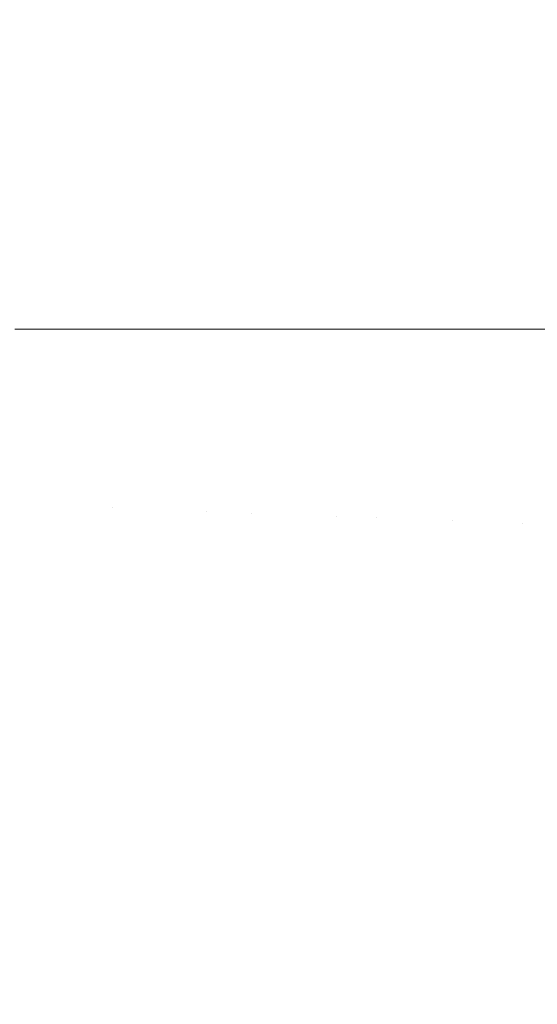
# Model space of a CAD drawing. Header units: centimetres. Extents: x -21.6 to 22.7, y 3.4 to 5.2.
# Tile 234 of 256: x 7.8102 to 7.8261, y 3.8795 to 3.9097. Entities that reach past the tile are written whole.
import ezdxf

# ---------------------------------------------------------------- set-up
doc = ezdxf.new("R2010")
doc.units = ezdxf.units.CM
doc.header["$LTSCALE"] = 2.54
doc.layers.add('Lucido design-1', color=7, linetype='Continuous')

# ---------------------------------------------------------------- blocks, each defined once
blk = doc.blocks.new('Gruppo-4-1')
at = {"color": 7, "linetype": 'Continuous', "lineweight": 9}
blk.add_3dface([(-21.503423, 5.100212, -1872.215514), (-21.503423, 3.500212, -1872.215514), (22.630348, 3.500212, -1872.215514), (22.630348, 5.100212, -1872.215514)], dxfattribs=at)
for points, invisible_edges in [([(22.630348, 5.100212, -1873.015514), (22.630348, 3.500212, -1873.015514), (7.686575, 3.600896, -1873.015514), (7.695257, 3.601786, -1873.015514)], 10), ([(22.630348, 5.100212, -1873.015514), (7.695257, 3.601786, -1873.015514), (7.700788, 3.602588, -1873.015514)], 9), ([(7.700788, 3.602588, -1873.015514), (7.70392, 3.603043, -1873.015514), (22.630348, 5.100212, -1873.015514)], 10), ([(22.630348, 5.100212, -1873.015514), (7.70392, 3.603043, -1873.015514), (7.712563, 3.604668, -1873.015514)], 9), ([(22.630348, 5.100212, -1873.015514), (7.712563, 3.604668, -1873.015514), (7.721183, 3.606664, -1873.015514)], 9), ([(22.630348, 5.100212, -1873.015514), (7.721183, 3.606664, -1873.015514), (7.729779, 3.609037, -1873.015514)], 9), ([(22.630348, 5.100212, -1873.015514), (7.729779, 3.609037, -1873.015514), (7.738348, 3.611789, -1873.015514)], 9), ([(22.630348, 5.100212, -1873.015514), (7.738348, 3.611789, -1873.015514), (7.746887, 3.614929, -1873.015514)], 9), ([(22.630348, 5.100212, -1873.015514), (7.746887, 3.614929, -1873.015514), (7.755389, 3.618463, -1873.015514)], 9), ([(22.630348, 5.100212, -1873.015514), (7.755389, 3.618463, -1873.015514), (7.760056, 3.620633, -1873.015514)], 9), ([(7.760056, 3.620633, -1873.015514), (7.763851, 3.622398, -1873.015514), (22.630348, 5.100212, -1873.015514)], 10), ([(22.630348, 5.100212, -1873.015514), (7.763851, 3.622398, -1873.015514), (7.772266, 3.626742, -1873.015514)], 9), ([(22.630348, 5.100212, -1873.015514), (7.772266, 3.626742, -1873.015514), (7.780626, 3.631505, -1873.015514)], 9), ([(22.630348, 5.100212, -1873.015514), (7.780626, 3.631505, -1873.015514), (7.788922, 3.636696, -1873.015514)], 9), ([(22.630348, 5.100212, -1873.015514), (7.788922, 3.636696, -1873.015514), (7.797144, 3.642325, -1873.015514)], 9), ([(22.630348, 5.100212, -1873.015514), (7.797144, 3.642325, -1873.015514), (7.80528, 3.6484, -1873.015514)], 9), ([(22.630348, 5.100212, -1873.015514), (7.80528, 3.6484, -1873.015514), (7.811701, 3.653619, -1873.015514)], 9), ([(7.809166, 5.100212, -1872.641955), (7.811682, 5.100212, -1872.644862), (7.811682, 3.900212, -1872.644862), (7.810078, 3.900212, -1872.643009)], 10), ([(7.811682, 5.100212, -1872.644862), (7.814129, 5.100212, -1872.647939), (7.814129, 3.900212, -1872.647939), (7.813119, 3.900212, -1872.64667)], 10), ([(7.813119, 3.900212, -1872.64667), (7.811682, 3.900212, -1872.644862), (7.811682, 5.100212, -1872.644862)], 10), ([(7.811701, 3.653619, -1873.015514), (7.813317, 3.654932, -1873.015514), (22.630348, 5.100212, -1873.015514)], 10), ([(22.630348, 5.100212, -1873.015514), (7.813317, 3.654932, -1873.015514), (7.821238, 3.66193, -1873.015514)], 9), ([(7.814129, 5.100212, -1872.647939), (7.816498, 5.100212, -1872.651187), (7.816498, 3.900212, -1872.651187), (7.816002, 3.900212, -1872.650508)], 10), ([(7.816002, 3.900212, -1872.650508), (7.814129, 3.900212, -1872.647939), (7.814129, 5.100212, -1872.647939)], 10), ([(7.816498, 5.100212, -1872.651187), (7.81878, 5.100212, -1872.654605), (7.81878, 3.900212, -1872.654605), (7.818716, 3.900212, -1872.654509)], 10), ([(7.818716, 3.900212, -1872.654509), (7.816498, 3.900212, -1872.651187), (7.816498, 5.100212, -1872.651187)], 10), ([(7.81878, 3.900212, -1872.654605), (7.81878, 5.100212, -1872.654605), (7.819801, 5.100212, -1872.656279)], 9), ([(7.819801, 5.100212, -1872.656279), (7.820966, 5.100212, -1872.658192), (7.820966, 3.900212, -1872.658192), (7.81878, 3.900212, -1872.654605)], 10), ([(7.820966, 5.100212, -1872.658192), (7.823046, 5.100212, -1872.661946), (7.823046, 3.900212, -1872.661946), (7.821231, 3.900212, -1872.65867)], 10), ([(7.821231, 3.900212, -1872.65867), (7.820966, 3.900212, -1872.658192), (7.820966, 5.100212, -1872.658192)], 10), ([(22.630348, 5.100212, -1873.015514), (7.821238, 3.66193, -1873.015514), (7.829029, 3.6694, -1873.015514)], 9), ([(7.823046, 5.100212, -1872.661946), (7.825007, 5.100212, -1872.665861), (7.825007, 3.900212, -1872.665861), (7.823554, 3.900212, -1872.662959)], 10), ([(7.823554, 3.900212, -1872.662959), (7.823046, 3.900212, -1872.661946), (7.823046, 5.100212, -1872.661946)], 10), ([(7.825007, 5.100212, -1872.665861), (7.826841, 5.100212, -1872.669934), (7.826841, 3.900212, -1872.669934), (7.825681, 3.900212, -1872.667359)], 10), ([(7.825681, 3.900212, -1872.667359), (7.825007, 3.900212, -1872.665861), (7.825007, 5.100212, -1872.665861)], 10), ([(7.810021, 3.894853, -1872.642997), (7.810078, 3.900212, -1872.643009), (7.811682, 3.900212, -1872.644862), (7.811562, 3.894794, -1872.644803)], 13), ([(7.813062, 3.894737, -1872.646657), (7.811562, 3.894794, -1872.644803), (7.811682, 3.900212, -1872.644862)], 11), ([(7.811682, 3.900212, -1872.644862), (7.813119, 3.900212, -1872.64667), (7.813062, 3.894737, -1872.646657)], 10), ([(7.813062, 3.894737, -1872.646657), (7.813119, 3.900212, -1872.64667), (7.814129, 3.900212, -1872.647939)], 9), ([(7.814129, 3.900212, -1872.647939), (7.814522, 3.894681, -1872.648557), (7.813062, 3.894737, -1872.646657)], 11), ([(7.81594, 3.894627, -1872.6505), (7.814522, 3.894681, -1872.648557), (7.814129, 3.900212, -1872.647939), (7.816002, 3.900212, -1872.650508)], 11), ([(7.81594, 3.894627, -1872.6505), (7.816002, 3.900212, -1872.650508), (7.816498, 3.900212, -1872.651187)], 9), ([(7.816498, 3.900212, -1872.651187), (7.817314, 3.894574, -1872.652484), (7.81594, 3.894627, -1872.6505)], 11), ([(7.817314, 3.894574, -1872.652484), (7.816498, 3.900212, -1872.651187), (7.818716, 3.900212, -1872.654509)], 9), ([(7.818716, 3.900212, -1872.654509), (7.818643, 3.894523, -1872.654508), (7.817314, 3.894574, -1872.652484)], 11), ([(7.818643, 3.894523, -1872.654508), (7.818716, 3.900212, -1872.654509), (7.81878, 3.900212, -1872.654605)], 9), ([(7.819927, 3.894474, -1872.656569), (7.818643, 3.894523, -1872.654508), (7.81878, 3.900212, -1872.654605)], 11), ([(7.81878, 3.900212, -1872.654605), (7.820966, 3.900212, -1872.658192), (7.819927, 3.894474, -1872.656569)], 10), ([(7.821163, 3.894427, -1872.658665), (7.819927, 3.894474, -1872.656569), (7.820966, 3.900212, -1872.658192)], 11), ([(7.820966, 3.900212, -1872.658192), (7.821231, 3.900212, -1872.65867), (7.821163, 3.894427, -1872.658665)], 10), ([(7.821231, 3.900212, -1872.65867), (7.823046, 3.900212, -1872.661946), (7.822352, 3.894382, -1872.660793), (7.821163, 3.894427, -1872.658665)], 14), ([(7.823492, 3.894338, -1872.662952), (7.822352, 3.894382, -1872.660793), (7.823046, 3.900212, -1872.661946)], 11), ([(7.823046, 3.900212, -1872.661946), (7.823554, 3.900212, -1872.662959), (7.823492, 3.894338, -1872.662952)], 10), ([(7.823554, 3.900212, -1872.662959), (7.825007, 3.900212, -1872.665861), (7.824582, 3.894297, -1872.665138), (7.823492, 3.894338, -1872.662952)], 14), ([(7.825623, 3.894257, -1872.66735), (7.824582, 3.894297, -1872.665138), (7.825007, 3.900212, -1872.665861)], 11), ([(7.825007, 3.900212, -1872.665861), (7.825681, 3.900212, -1872.667359), (7.825623, 3.894257, -1872.66735)], 10), ([(7.825681, 3.900212, -1872.667359), (7.826841, 3.900212, -1872.669934), (7.826612, 3.894219, -1872.669585), (7.825623, 3.894257, -1872.66735)], 14), ([(7.811562, 3.894794, -1872.644803), (7.811338, 3.88921, -1872.644803), (7.8098, 3.889329, -1872.642997), (7.810021, 3.894853, -1872.642997)], 15), ([(7.812836, 3.889093, -1872.646657), (7.811338, 3.88921, -1872.644803), (7.811562, 3.894794, -1872.644803), (7.813062, 3.894737, -1872.646657)], 15), ([(7.813062, 3.894737, -1872.646657), (7.814522, 3.894681, -1872.648557), (7.814294, 3.88898, -1872.648557), (7.812836, 3.889093, -1872.646657)], 15), ([(7.81571, 3.88887, -1872.6505), (7.814294, 3.88898, -1872.648557), (7.814522, 3.894681, -1872.648557), (7.81594, 3.894627, -1872.6505)], 15), ([(7.81594, 3.894627, -1872.6505), (7.817314, 3.894574, -1872.652484), (7.817081, 3.888764, -1872.652484), (7.81571, 3.88887, -1872.6505)], 15), ([(7.818409, 3.88866, -1872.654508), (7.817081, 3.888764, -1872.652484), (7.817314, 3.894574, -1872.652484), (7.818643, 3.894523, -1872.654508)], 15), ([(7.818643, 3.894523, -1872.654508), (7.819927, 3.894474, -1872.656569), (7.81969, 3.888561, -1872.656569), (7.818409, 3.88866, -1872.654508)], 15), ([(7.820925, 3.888465, -1872.658665), (7.81969, 3.888561, -1872.656569), (7.819927, 3.894474, -1872.656569), (7.821163, 3.894427, -1872.658665)], 15), ([(7.821163, 3.894427, -1872.658665), (7.822352, 3.894382, -1872.660793), (7.822111, 3.888373, -1872.660793), (7.820925, 3.888465, -1872.658665)], 15), ([(7.823249, 3.888284, -1872.662952), (7.822111, 3.888373, -1872.660793), (7.822352, 3.894382, -1872.660793), (7.823492, 3.894338, -1872.662952)], 15), ([(7.823492, 3.894338, -1872.662952), (7.824582, 3.894297, -1872.665138), (7.824338, 3.8882, -1872.665138), (7.823249, 3.888284, -1872.662952)], 15), ([(7.825377, 3.888119, -1872.66735), (7.824338, 3.8882, -1872.665138), (7.824582, 3.894297, -1872.665138), (7.825623, 3.894257, -1872.66735)], 15), ([(7.825623, 3.894257, -1872.66735), (7.826612, 3.894219, -1872.669585), (7.826365, 3.888042, -1872.669585), (7.825377, 3.888119, -1872.66735)], 15), ([(7.8098, 3.889329, -1872.642997), (7.811338, 3.88921, -1872.644803), (7.810948, 3.883461, -1872.644803), (7.809415, 3.883643, -1872.642997)], 15), ([(7.812443, 3.883284, -1872.646657), (7.810948, 3.883461, -1872.644803), (7.811338, 3.88921, -1872.644803), (7.812836, 3.889093, -1872.646657)], 15), ([(7.812836, 3.889093, -1872.646657), (7.814294, 3.88898, -1872.648557), (7.813896, 3.883112, -1872.648557), (7.812443, 3.883284, -1872.646657)], 15), ([(7.815308, 3.882944, -1872.6505), (7.813896, 3.883112, -1872.648557), (7.814294, 3.88898, -1872.648557), (7.81571, 3.88887, -1872.6505)], 15), ([(7.81571, 3.88887, -1872.6505), (7.817081, 3.888764, -1872.652484), (7.816676, 3.882782, -1872.652484), (7.815308, 3.882944, -1872.6505)], 15), ([(7.817999, 3.882625, -1872.654508), (7.816676, 3.882782, -1872.652484), (7.817081, 3.888764, -1872.652484), (7.818409, 3.88866, -1872.654508)], 15), ([(7.818409, 3.88866, -1872.654508), (7.81969, 3.888561, -1872.656569), (7.819277, 3.882473, -1872.656569), (7.817999, 3.882625, -1872.654508)], 15), ([(7.820508, 3.882327, -1872.658665), (7.819277, 3.882473, -1872.656569), (7.81969, 3.888561, -1872.656569), (7.820925, 3.888465, -1872.658665)], 15), ([(7.820925, 3.888465, -1872.658665), (7.822111, 3.888373, -1872.660793), (7.821692, 3.882187, -1872.660793), (7.820508, 3.882327, -1872.658665)], 15), ([(7.822827, 3.882052, -1872.662952), (7.821692, 3.882187, -1872.660793), (7.822111, 3.888373, -1872.660793), (7.823249, 3.888284, -1872.662952)], 15), ([(7.823249, 3.888284, -1872.662952), (7.824338, 3.8882, -1872.665138), (7.823913, 3.881923, -1872.665138), (7.822827, 3.882052, -1872.662952)], 15), ([(7.824948, 3.8818, -1872.66735), (7.823913, 3.881923, -1872.665138), (7.824338, 3.8882, -1872.665138), (7.825377, 3.888119, -1872.66735)], 15), ([(7.825377, 3.888119, -1872.66735), (7.826365, 3.888042, -1872.669585), (7.825934, 3.881684, -1872.669585), (7.824948, 3.8818, -1872.66735)], 15), ([(7.826869, 3.881573, -1872.67184), (7.825934, 3.881684, -1872.669585), (7.826365, 3.888042, -1872.669585), (7.827303, 3.887969, -1872.67184)], 15), ([(7.809415, 3.883643, -1872.642997), (7.810948, 3.883461, -1872.644803), (7.810377, 3.877551, -1872.644803), (7.80885, 3.877797, -1872.642997)], 15), ([(7.811866, 3.877311, -1872.646657), (7.810377, 3.877551, -1872.644803), (7.810948, 3.883461, -1872.644803), (7.812443, 3.883284, -1872.646657)], 15), ([(7.812443, 3.883284, -1872.646657), (7.813896, 3.883112, -1872.648557), (7.813313, 3.877078, -1872.648557), (7.811866, 3.877311, -1872.646657)], 15), ([(7.814719, 3.876852, -1872.6505), (7.813313, 3.877078, -1872.648557), (7.813896, 3.883112, -1872.648557), (7.815308, 3.882944, -1872.6505)], 15), ([(7.815308, 3.882944, -1872.6505), (7.816676, 3.882782, -1872.652484), (7.816082, 3.876632, -1872.652484), (7.814719, 3.876852, -1872.6505)], 15), ([(7.8174, 3.87642, -1872.654508), (7.816082, 3.876632, -1872.652484), (7.816676, 3.882782, -1872.652484), (7.817999, 3.882625, -1872.654508)], 15), ([(7.817999, 3.882625, -1872.654508), (7.819277, 3.882473, -1872.656569), (7.818673, 3.876215, -1872.656569), (7.8174, 3.87642, -1872.654508)], 15), ([(7.819899, 3.876017, -1872.658665), (7.818673, 3.876215, -1872.656569), (7.819277, 3.882473, -1872.656569), (7.820508, 3.882327, -1872.658665)], 15), ([(7.820508, 3.882327, -1872.658665), (7.821692, 3.882187, -1872.660793), (7.821077, 3.875827, -1872.660793), (7.819899, 3.876017, -1872.658665)], 15), ([(7.822208, 3.875645, -1872.662952), (7.821077, 3.875827, -1872.660793), (7.821692, 3.882187, -1872.660793), (7.822827, 3.882052, -1872.662952)], 15), ([(7.822827, 3.882052, -1872.662952), (7.823913, 3.881923, -1872.665138), (7.823289, 3.875471, -1872.665138), (7.822208, 3.875645, -1872.662952)], 15), ([(7.824321, 3.875304, -1872.66735), (7.823289, 3.875471, -1872.665138), (7.823913, 3.881923, -1872.665138), (7.824948, 3.8818, -1872.66735)], 15), ([(7.824948, 3.8818, -1872.66735), (7.825934, 3.881684, -1872.669585), (7.825303, 3.875146, -1872.669585), (7.824321, 3.875304, -1872.66735)], 15), ([(7.826234, 3.874996, -1872.67184), (7.825303, 3.875146, -1872.669585), (7.825934, 3.881684, -1872.669585), (7.826869, 3.881573, -1872.67184)], 15)]:
    blk.add_3dface(points, dxfattribs=dict(at, invisible_edges=invisible_edges))
blk = doc.blocks.new('Gruppo-5-1')
at = {"color": 7}
blk.add_blockref('Gruppo-4-1', (0, 0), dxfattribs=at)

msp = doc.modelspace()

# ---------------------------------------------------------------- block references
at = {"layer": 'Lucido design-1', "color": 7}
msp.add_blockref('Gruppo-5-1', (0, 0), dxfattribs=at)

doc.saveas('drawing.dxf')
